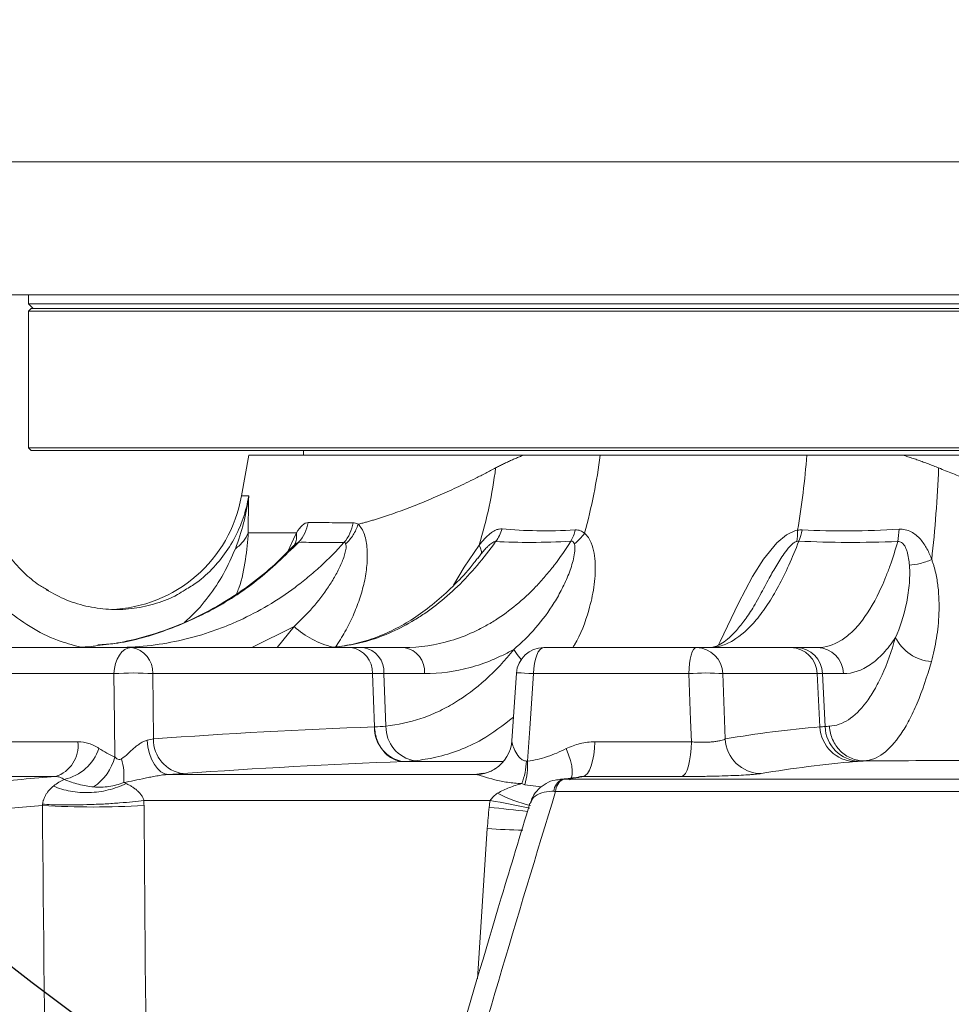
# Model space of a CAD drawing. Header units: millimetres. Extents: x 0 to 16820, y 0 to 11880.
# Tile 88 of 120: x 13401 to 13503, y 6748 to 6855. Entities that reach past the tile are written whole.
import ezdxf

# ---------------------------------------------------------------- set-up
doc = ezdxf.new("R2010")
doc.units = ezdxf.units.MM
doc.header["$LTSCALE"] = 20
doc.styles.add('SLDTEXTSTYLE0', font='TXT', dxfattribs={"width": 0.605})
doc.dimstyles.new('SLDDIMSTYLE0', dxfattribs={"dimtxt": 140, "dimasz": 100, "dimexe": 0, "dimexo": 0.0625, "dimgap": 35, "dimtad": 1, "dimtoh": 1, "dimdec": 0, "dimrnd": 1e-09, "dimzin": 12, "dimdsep": 46, "dimtxsty": 'SLDTEXTSTYLE0', "dimsah": 1, "dimcen": 0.09, "dimadec": 0, "dimazin": 0, "dimtfac": 1, "dimtofl": 0, "dimtmove": 0, "dimatfit": 3, "dimfxl": 0, "dimfrac": 2, "dimtolj": 1, "dimtzin": 12, "dimarcsym": 0})

# ---------------------------------------------------------------- blocks, each defined once
blk = doc.blocks.new('*D21')
at = {"color": 7, "linetype": 'Continuous', "lineweight": 0}
for p, q in [((11361.95, 7139.47), (11361.95, 4174.47)), ((13524.83, 6320.77), (13524.83, 4174.47)), ((11361.95, 4204.47), (13524.83, 4204.47))]:
    blk.add_line(p, q, dxfattribs=at)
for points in [[(11361.95, 4204.47), (11461.95, 4189.47), (11461.95, 4219.47)], [(13524.83, 4204.47), (13424.83, 4219.47), (13424.83, 4189.47)]]:
    blk.add_solid(points, dxfattribs=at)
at = {"color": 7, "linetype": 'Continuous', "lineweight": 0, "insert": (12229.51, 4384.94), "char_height": 140, "attachment_point": 1, "style": 'SLDTEXTSTYLE0'}
blk.add_mtext('2163', dxfattribs=at)
blk = doc.blocks.new('*D23')
at = {"color": 7, "linetype": 'Continuous', "lineweight": 0}
for p, q in [((12163.43, 7139.47), (12163.43, 4467.07)), ((13524.83, 6320.77), (13524.83, 4467.07)), ((12163.43, 4497.07), (13524.83, 4497.07))]:
    blk.add_line(p, q, dxfattribs=at)
for points in [[(12163.43, 4497.07), (12263.43, 4482.07), (12263.43, 4512.07)], [(13524.83, 4497.07), (13424.83, 4512.07), (13424.83, 4482.07)]]:
    blk.add_solid(points, dxfattribs=at)
at = {"color": 7, "linetype": 'Continuous', "lineweight": 0, "insert": (12630.25, 4677.54), "char_height": 140, "attachment_point": 1, "style": 'SLDTEXTSTYLE0'}
blk.add_mtext('1361', dxfattribs=at)

msp = doc.modelspace()

# ---------------------------------------------------------------- linework, layer by layer
at = {"color": 7, "linetype": 'Continuous', "lineweight": 0}
for p, q in [((13381.84, 6839.47), (13523.95, 6839.47)), ((13520.32, 6824.97), (13387.25, 6824.97)), ((13402.33, 6824.97), (13402.33, 6823.97)), ((13402.33, 6823.97), (13402.83, 6823.47)), ((13402.33, 6823.97), (13586.08, 6823.97)), ((13402.63, 6823.47), (13402.33, 6823.17)), ((13402.33, 6823.17), (13402.33, 6808.27)), ((13402.33, 6823.17), (13647.33, 6823.17)), ((13402.63, 6823.47), (13647.03, 6823.47)), ((13402.33, 6808.27), (13402.63, 6807.97)), ((13402.33, 6808.27), (13647.33, 6808.27)), ((13402.63, 6807.97), (13419, 6807.97)), ((13419, 6807.97), (13647.03, 6807.97)), ((13432.33, 6807.97), (13432.33, 6807.47)), ((13426.36, 6807.47), (13425.58, 6803.02)), ((13426.36, 6807.47), (13456.37, 6807.47)), ((13497.77, 6807.47), (13620.36, 6807.47)), ((13400.33, 6786.47), (13413.53, 6786.47)), ((13437.49, 6786.47), (13413.53, 6786.47)), ((13438.86, 6786.47), (13437.49, 6786.47)), ((13443.31, 6786.47), (13438.86, 6786.47)), ((13458.57, 6786.47), (13475.23, 6786.47)), ((13485.53, 6786.47), (13475.23, 6786.47)), ((13486.16, 6786.47), (13485.53, 6786.47)), ((13488.45, 6786.47), (13486.16, 6786.47)), ((13455.59, 6783.67), (13455.08, 6776.27)), ((13417.61, 6772.61), (13451.18, 6772.61)), ((13462.4, 6772.29), (13460.84, 6772.09))]:
    msp.add_line(p, q, dxfattribs=at)
at = {"color": 8, "linetype": 'Continuous', "lineweight": 0}
for p, q in [((13425.58, 6803.02), (13426.36, 6803.02)), ((13451.7, 6796.66), (13451.35, 6796.19)), ((13426.69, 6786.47), (13431.31, 6788.76)), ((13429.45, 6786.47), (13431.31, 6788.76)), ((13411.65, 6783.62), (13398.24, 6783.62)), ((13415.89, 6783.62), (13415.96, 6776.49)), ((13415.89, 6783.62), (13439.86, 6783.62)), ((13440.1, 6777.81), (13439.86, 6783.62)), ((13439.86, 6783.62), (13441.11, 6783.62)), ((13441.33, 6777.89), (13441.11, 6783.62)), ((13441.11, 6783.62), (13445.55, 6783.62)), ((13474.4, 6783.62), (13457.46, 6783.62)), ((13478.12, 6783.62), (13478.38, 6776.49)), ((13478.12, 6783.62), (13488.42, 6783.62)), ((13488.71, 6777.81), (13488.42, 6783.62)), ((13488.42, 6783.62), (13488.99, 6783.62)), ((13489.28, 6777.85), (13488.99, 6783.62)), ((13488.99, 6783.62), (13491.28, 6783.62)), ((13397.67, 6776.17), (13407.72, 6776.17)), ((13464.13, 6776.17), (13474.68, 6776.17)), ((13443.29, 6774.02), (13454.06, 6774.02)), ((13405.27, 6772.38), (13395.01, 6772.38)), ((13451.71, 6772.71), (13452.03, 6772.74)), ((13452.1, 6772.73), (13451.71, 6772.71)), ((13473.62, 6772.38), (13462.86, 6772.38)), ((13458.32, 6771.25), (13456.5, 6771.49)), ((13460.64, 6772.09), (13520.11, 6772.09)), ((13711.1, 6770.77), (13459.86, 6770.77)), ((13452.71, 6769.77), (13414.92, 6769.77)), ((13451.32, 6750.31), (13452.4, 6766.7))]:
    msp.add_line(p, q, dxfattribs=at)
at = {"color": 8, "linetype": 'Continuous', "lineweight": 0, "flags": 128}
for points in [[(13477.65, 6786.75), (13477.81, 6787.12), (13479.83, 6791.33), (13481.36, 6794.21), (13482.55, 6796.1), (13484, 6797.88), (13485.07, 6798.78), (13486.05, 6799.23), (13486.27, 6799.28), (13486.27, 6799.28), (13486.27, 6799.28)], [(13430.64, 6796.97), (13431.46, 6798.78), (13431.58, 6799), (13431.58, 6799), (13431.58, 6799)], [(13448.72, 6793.26), (13449.89, 6795.25), (13451.5, 6797.64), (13451.5, 6797.64), (13451.5, 6797.64)], [(13411.65, 6783.62), (13411.71, 6784.19), (13411.82, 6784.72), (13412, 6785.21), (13412.24, 6785.64), (13412.51, 6785.99), (13412.83, 6786.25), (13413.17, 6786.41), (13413.53, 6786.47)], [(13457.46, 6783.62), (13457.49, 6784.19), (13457.56, 6784.72), (13457.66, 6785.21), (13457.8, 6785.64), (13457.97, 6785.99), (13458.16, 6786.25), (13458.36, 6786.41), (13458.57, 6786.47)], [(13474.4, 6783.62), (13474.42, 6784.19), (13474.47, 6784.72), (13474.55, 6785.21), (13474.66, 6785.64), (13474.78, 6785.99), (13474.92, 6786.25), (13475.07, 6786.41), (13475.23, 6786.47)], [(13456.11, 6785.18), (13455.66, 6785.71), (13455.29, 6786.27)], [(13411.74, 6774.53), (13411.7, 6778.29), (13411.65, 6783.62)], [(13455.58, 6783.67), (13455.58, 6783.67), (13455.64, 6783.69), (13455.81, 6783.69), (13456.09, 6783.69), (13456.47, 6783.67), (13456.93, 6783.65), (13457.46, 6783.62)], [(13457.46, 6783.62), (13457.04, 6777.64), (13456.79, 6774.08)], [(13474.68, 6776.17), (13474.59, 6778.54), (13474.4, 6783.62)], [(13417.61, 6772.61), (13417.19, 6772.69), (13416.78, 6772.9), (13416.4, 6773.25), (13416.06, 6773.71), (13415.76, 6774.27), (13415.53, 6774.91), (13415.36, 6775.61), (13415.27, 6776.34)], [(13464.13, 6776.17), (13464.1, 6775.44), (13464.02, 6774.75), (13463.9, 6774.11), (13463.74, 6773.55), (13463.55, 6773.08), (13463.34, 6772.72), (13463.1, 6772.49), (13462.86, 6772.38)], [(13474.68, 6776.17), (13474.65, 6775.44), (13474.58, 6774.75), (13474.48, 6774.11), (13474.35, 6773.55), (13474.2, 6773.08), (13474.02, 6772.72), (13473.83, 6772.49), (13473.62, 6772.38)], [(13461.02, 6775.43), (13461.27, 6774.76), (13461.47, 6774.12), (13461.61, 6773.54), (13461.67, 6773.02), (13461.66, 6772.6), (13461.59, 6772.28), (13461.44, 6772.08), (13461.38, 6772.04)]]:
    msp.add_lwpolyline(points, dxfattribs=at)
at = {"color": 7, "linetype": 'Continuous', "lineweight": 30}
for centre, radius, start, end in [((13699.83, 7139.47), 2337.88, 300, 180), ((13699.83, 7139.47), 489.9, 204.3445, 84.3445), ((14247.33, 6191.17), 1242.88, 143.09425, 300)]:
    msp.add_arc(centre, radius, start, end, dxfattribs=at)
at = {"color": 7, "linetype": 'Continuous', "lineweight": 0}
for centre, radius, start, end in [((13410.8, 6805.62), 15, 271.847, 350), ((13458.57, 6783.47), 3, 90, 176.0572), ((13451.11, 6776.58), 3.98, 302.9855, 356.4681)]:
    msp.add_arc(centre, radius, start, end, dxfattribs=at)
at = {"color": 8, "linetype": 'Continuous', "lineweight": 0}
for centre, radius, start, end in [((13428.78, 6800.75), 4.11, 317.2534, 351.1053), ((13433.58, 6800.69), 4.21, 318.9872, 351.7569), ((13449.83, 6800.69), 4.38, 322.6602, 343.0355), ((13457.63, 6800.31), 4.49, 330.1565, 347.0401), ((13480.42, 6800.6), 6.49, 337.2382, 348.5765), ((13486.19, 6799.94), 11.17, 350.1504, 357.1559), ((13437.69, 6795.7), 9.42, 227.4208, 256.8885), ((13501.19, 6789.66), 4.72, 206.2047, 266.0968), ((13413.19, 6783.78), 2.7, 356.6261, 82.9769), ((13437.16, 6783.78), 2.7, 356.6261, 82.9769), ((13438.45, 6783.84), 2.66, 355.4019, 81.1615), ((13442.9, 6783.84), 2.66, 355.4019, 81.1615), ((13475.18, 6783.52), 2.94, 1.9215, 89.0259), ((13485.48, 6783.52), 2.94, 1.9215, 89.0259), ((13486.08, 6783.56), 2.91, 1.3304, 88.4612), ((13488.37, 6783.56), 2.91, 1.3304, 88.4612), ((13413.77, 6750.95), 32.74, 86.2871, 93.7129), ((13476.26, 6759.55), 24.14, 85.5765, 94.4235), ((13443.77, 6777.66), 3.67, 177.6694, 262.9218), ((13445.08, 6777.8), 3.74, 178.7077, 260.8489), ((13492.66, 6777.97), 3.95, 182.325, 268.9459), ((13493.19, 6777.97), 3.92, 181.8126, 268.2937), ((13404.2, 6775.76), 3.54, 287.523, 6.6081), ((13419.68, 6776.4), 3.72, 178.6016, 262.9072), ((13482.35, 6776.68), 3.98, 182.7301, 268.9018), ((13405.17, 6777.07), 5.1, 281.7555, 341.5905), ((13406.36, 6775.87), 5.54, 303.7057, 346.0442), ((13405.44, 6772.4), 7.3, 354.8274, 15.2857), ((13448.79, 6774.47), 7.9, 338.8453, 357.1139), ((13448.71, 6773.67), 8.09, 344.3699, 2.9048), ((13451.12, 6776.58), 3.97, 270.8569, 302.9472), ((13461.24, 6770.62), 1.6, 114.1127, 174.5065), ((13461.45, 6770.71), 1.59, 120.5375, 178.062), ((13461.09, 6785.38), 16.64, 242.9632, 256.1994), ((13409.38, 6858.21), 89.15, 266.4323, 273.5677), ((13430.46, 6643.94), 127.78, 77.9937, 79.9724), ((13490.32, 7093.41), 326.55, 263.3693, 264.1123), ((13458.7, 6869.76), 103.25, 266.5011, 268.6596)]:
    msp.add_arc(centre, radius, start, end, dxfattribs=at)
for points, knots in [([(13453.31, 6806.07), (13453.46, 6806.15), (13453.74, 6806.3), (13454.18, 6806.52), (13454.61, 6806.72), (13455.05, 6806.92), (13455.49, 6807.11), (13455.93, 6807.3), (13456.22, 6807.41), (13456.37, 6807.47)], [0, 0, 0, 0, 0.14484, 0.288971, 0.432421, 0.57522, 0.717396, 0.858979, 1, 1, 1, 1]), ([(13497.77, 6807.47), (13497.95, 6807.41), (13498.32, 6807.3), (13498.88, 6807.11), (13499.44, 6806.92), (13499.99, 6806.72), (13500.55, 6806.52), (13501.11, 6806.3), (13501.48, 6806.15), (13501.66, 6806.07)], [0, 0, 0, 0, 0.141021, 0.282604, 0.42478, 0.567578, 0.711028, 0.85516, 1, 1, 1, 1]), ([(13438.29, 6799.92), (13438.43, 6799.96), (13438.7, 6800.03), (13439.12, 6800.14), (13439.54, 6800.26), (13439.97, 6800.39), (13440.4, 6800.52), (13440.84, 6800.66), (13441.43, 6800.85), (13442.19, 6801.11), (13443.11, 6801.44), (13444.06, 6801.8), (13445.02, 6802.18), (13446.01, 6802.58), (13447, 6803.01), (13448.02, 6803.46), (13449.05, 6803.93), (13450.09, 6804.43), (13451.15, 6804.95), (13452.22, 6805.5), (13452.95, 6805.88), (13453.31, 6806.07)], [0, 0, 0, 0, 0.032226, 0.064445, 0.096658, 0.128868, 0.161075, 0.193281, 0.225489, 0.290293, 0.355004, 0.419633, 0.484196, 0.548706, 0.613178, 0.677626, 0.742063, 0.806505, 0.870965, 0.935459, 1, 1, 1, 1]), ([(13500.91, 6796.07), (13501.09, 6797.71), (13501.25, 6799.39), (13501.5, 6802.74), (13501.59, 6804.41), (13501.66, 6806.07)], [0, 0, 0, 0, 0.5, 0.5, 1, 1, 1, 1]), ([(13501.66, 6806.07), (13501.92, 6805.97), (13502.43, 6805.76), (13503.21, 6805.45), (13503.99, 6805.15), (13504.78, 6804.86), (13505.57, 6804.57), (13506.36, 6804.3), (13507.16, 6804.03), (13507.96, 6803.76), (13508.77, 6803.5), (13509.58, 6803.25), (13510.39, 6803.01), (13511.21, 6802.77), (13512.03, 6802.55), (13512.85, 6802.32), (13513.68, 6802.11), (13514.52, 6801.9), (13515.35, 6801.7), (13516.19, 6801.51), (13517.03, 6801.32), (13517.88, 6801.14), (13518.73, 6800.97), (13519.7, 6800.78), (13520.82, 6800.58), (13522.06, 6800.36), (13523.31, 6800.17), (13524.14, 6800.05), (13524.56, 6799.99)], [0, 0, 0, 0, 0.035937, 0.071857, 0.107764, 0.143659, 0.179544, 0.215423, 0.251297, 0.287169, 0.323042, 0.358917, 0.394797, 0.430685, 0.466582, 0.502492, 0.538416, 0.574357, 0.610317, 0.646298, 0.682303, 0.718335, 0.754394, 0.790484, 0.842812, 0.895169, 0.947563, 1, 1, 1, 1]), ([(13419.42, 6792.77), (13419.85, 6793.03), (13420.99, 6793.7), (13422.58, 6795.2), (13424.15, 6797.16), (13425.35, 6799.38), (13426.04, 6801.37), (13426.28, 6802.61), (13426.36, 6803.02)], [0, 0, 0, 0, 0.117538, 0.313588, 0.50964, 0.706133, 0.902625, 1, 1, 1, 1]), ([(13424.9, 6797.26), (13425.26, 6798.19), (13425.56, 6799.12), (13425.93, 6800.56), (13426.04, 6801.05), (13426.22, 6802.03), (13426.3, 6802.52), (13426.36, 6803.02)], [0, 0, 0, 0, 0.5, 0.5, 0.75, 0.75, 1, 1, 1, 1]), ([(13431.58, 6799), (13431.78, 6799.33), (13431.99, 6799.61), (13432.43, 6800), (13432.64, 6800.11), (13432.85, 6800.11)], [0, 0, 0, 0, 0.5, 0.5, 1, 1, 1, 1]), ([(13432.85, 6800.11), (13433.57, 6800.11), (13434.34, 6800.11), (13435.97, 6800.09), (13436.83, 6800.09), (13437.74, 6800.09)], [0, 0, 0, 0, 0.5, 0.5, 1, 1, 1, 1]), ([(13438.29, 6799.92), (13438.44, 6799.8), (13438.57, 6799.64), (13438.8, 6799.26), (13438.9, 6799.05), (13439.14, 6798.33), (13439.24, 6797.78), (13439.3, 6796.92), (13439.31, 6796.62), (13439.3, 6796.03), (13439.28, 6795.72), (13439.2, 6794.81), (13439.1, 6794.2), (13438.9, 6793.27), (13438.82, 6792.96), (13438.64, 6792.34), (13438.55, 6792.04), (13438.24, 6791.13), (13438.01, 6790.53), (13437.48, 6789.35), (13437.18, 6788.77), (13436.54, 6787.62), (13436.2, 6787.06), (13435.83, 6786.51)], [0, 0, 0, 0, 0.0625, 0.0625, 0.125, 0.125, 0.25, 0.25, 0.3125, 0.3125, 0.375, 0.375, 0.5, 0.5, 0.5625, 0.5625, 0.625, 0.625, 0.75, 0.75, 0.875, 0.875, 1, 1, 1, 1]), ([(13436.94, 6797.8), (13437.26, 6798.08), (13437.53, 6798.4), (13437.99, 6799.12), (13438.17, 6799.52), (13438.29, 6799.92)], [0, 0, 0, 0, 0.5, 0.5, 1, 1, 1, 1]), ([(13451.5, 6797.64), (13451.69, 6797.88), (13451.88, 6798.12), (13452.28, 6798.54), (13452.5, 6798.74), (13452.82, 6798.99), (13452.93, 6799.07), (13453.15, 6799.2), (13453.26, 6799.26), (13453.48, 6799.35), (13453.59, 6799.38), (13453.81, 6799.42), (13453.92, 6799.42), (13454.02, 6799.41)], [0, 0, 0, 0, 0.25, 0.25, 0.5, 0.5, 0.625, 0.625, 0.75, 0.75, 0.875, 0.875, 1, 1, 1, 1]), ([(13454.02, 6799.41), (13455.22, 6799.31), (13456.48, 6799.24), (13459.15, 6799.19), (13460.54, 6799.22), (13462.01, 6799.3)], [0, 0, 0, 0, 0.5, 0.5, 1, 1, 1, 1]), ([(13462.01, 6799.3), (13462.2, 6799.31), (13462.39, 6799.29), (13462.64, 6799.19), (13462.73, 6799.15), (13462.88, 6799.06), (13462.95, 6799.01), (13463.02, 6798.95)], [0, 0, 0, 0, 0.5, 0.5, 0.75, 0.75, 1, 1, 1, 1]), ([(13486.77, 6799.31), (13488.47, 6799.22), (13490.21, 6799.19), (13493.75, 6799.22), (13495.54, 6799.28), (13497.35, 6799.39)], [0, 0, 0, 0, 0.5, 0.5, 1, 1, 1, 1]), ([(13497.35, 6799.39), (13497.58, 6799.4), (13497.81, 6799.38), (13498.25, 6799.28), (13498.47, 6799.2), (13498.86, 6799), (13499.04, 6798.88), (13499.38, 6798.6), (13499.53, 6798.45), (13499.96, 6797.97), (13500.19, 6797.61), (13500.6, 6796.86), (13500.77, 6796.47), (13500.91, 6796.07)], [0, 0, 0, 0, 0.125, 0.125, 0.25, 0.25, 0.375, 0.375, 0.5, 0.5, 0.75, 0.75, 1, 1, 1, 1]), ([(13424.9, 6797.26), (13425.24, 6797.5), (13425.54, 6797.77), (13426.01, 6798.36), (13426.19, 6798.67), (13426.3, 6799)], [0, 0, 0, 0, 0.5, 0.5, 1, 1, 1, 1]), ([(13426.3, 6799), (13426.3, 6799), (13426.27, 6798.07), (13426.04, 6796.09), (13425.62, 6793.79), (13425.12, 6792.54), (13425.03, 6792.33)], [0, 0, 0, 0, 0.000007, 0.454282, 0.908824, 1, 1, 1, 1]), ([(13431.32, 6797.65), (13431.37, 6797.74), (13431.51, 6797.97), (13431.61, 6798.43), (13431.59, 6798.81), (13431.58, 6799)], [0, 0, 0, 0, 0.225883, 0.612942, 1, 1, 1, 1]), ([(13463.02, 6798.95), (13463.02, 6798.95), (13463.34, 6798.68), (13463.96, 6797.64), (13464.27, 6795.55), (13464.11, 6793.03), (13463.38, 6790.03), (13462.59, 6787.78), (13461.79, 6786.56), (13461.73, 6786.47)], [0, 0, 0, 0, 0.000004, 0.106139, 0.287915, 0.477035, 0.666504, 0.97385, 1, 1, 1, 1]), ([(13409.89, 6786.76), (13410.51, 6786.8), (13412.93, 6786.96), (13417.12, 6788.17), (13422.34, 6790.41), (13427.37, 6793.63), (13430.31, 6796.5), (13431.8, 6797.95)], [0, 0, 0, 0, 0.076106, 0.297928, 0.524984, 0.759374, 1, 1, 1, 1]), ([(13436.75, 6797.93), (13435.94, 6797.02), (13435.09, 6796.15), (13433.75, 6794.92), (13433.29, 6794.53), (13432.36, 6793.76), (13431.89, 6793.39), (13429.5, 6791.61), (13427.48, 6790.41), (13424.8, 6789.19), (13424.25, 6788.95), (13423.16, 6788.52), (13422.61, 6788.32), (13420.95, 6787.77), (13419.83, 6787.46), (13416.44, 6786.72), (13414.13, 6786.47), (13411.78, 6786.47)], [0, 0, 0, 0, 0.125, 0.125, 0.1875, 0.1875, 0.25, 0.25, 0.5, 0.5, 0.5625, 0.5625, 0.625, 0.625, 0.75, 0.75, 1, 1, 1, 1]), ([(13419.3, 6789.2), (13419.55, 6789.41), (13420.55, 6790.26), (13422.02, 6792.04), (13423.71, 6794.51), (13424.5, 6796.34), (13424.9, 6797.26)], [0, 0, 0, 0, 0.096337, 0.383389, 0.688759, 1, 1, 1, 1]), ([(13431.8, 6797.95), (13431.75, 6797.94), (13431.64, 6797.91), (13431.45, 6797.76), (13431.33, 6797.62), (13431.3, 6797.58)], [0, 0, 0, 0, 0.360676, 0.814131, 1, 1, 1, 1]), ([(13431.31, 6788.76), (13432.02, 6789.42), (13432.7, 6790.11), (13433.95, 6791.55), (13434.54, 6792.3), (13435.32, 6793.48), (13435.57, 6793.89), (13436.03, 6794.69), (13436.24, 6795.1), (13436.6, 6795.93), (13436.76, 6796.34), (13436.92, 6796.94), (13436.96, 6797.14), (13436.99, 6797.41), (13436.99, 6797.5), (13436.98, 6797.66), (13436.97, 6797.74), (13436.94, 6797.8)], [0, 0, 0, 0, 0.25, 0.25, 0.5, 0.5, 0.625, 0.625, 0.75, 0.75, 0.875, 0.875, 0.9375, 0.9375, 0.96875, 0.96875, 1, 1, 1, 1]), ([(13436.75, 6797.93), (13435.83, 6797.93), (13434.96, 6797.93), (13433.31, 6797.95), (13432.54, 6797.96), (13431.8, 6797.95)], [0, 0, 0, 0, 0.5, 0.5, 1, 1, 1, 1]), ([(13434.29, 6786.47), (13435.15, 6786.47), (13436.02, 6786.53), (13437.75, 6786.79), (13438.61, 6786.98), (13441.17, 6787.74), (13442.84, 6788.49), (13444.87, 6789.73), (13445.27, 6789.99), (13446.08, 6790.55), (13446.48, 6790.84), (13447.65, 6791.76), (13448.41, 6792.42), (13450.63, 6794.56), (13452.02, 6796.2), (13453.31, 6798.03)], [0, 0, 0, 0, 0.125, 0.125, 0.25, 0.25, 0.5, 0.5, 0.5625, 0.5625, 0.625, 0.625, 0.75, 0.75, 1, 1, 1, 1]), ([(13436.94, 6797.8), (13436.92, 6797.84), (13436.9, 6797.87), (13436.84, 6797.92), (13436.8, 6797.93), (13436.75, 6797.93)], [0, 0, 0, 0, 0.5, 0.5, 1, 1, 1, 1]), ([(13461.53, 6798.08), (13460.95, 6797.15), (13460.34, 6796.28), (13459.38, 6795.03), (13459.05, 6794.63), (13458.39, 6793.86), (13458.05, 6793.48), (13456.32, 6791.68), (13454.85, 6790.47), (13452.9, 6789.22), (13452.5, 6788.99), (13451.7, 6788.55), (13451.29, 6788.35), (13450.08, 6787.78), (13449.25, 6787.47), (13446.76, 6786.72), (13445.05, 6786.47), (13443.31, 6786.47)], [0, 0, 0, 0, 0.125, 0.125, 0.1875, 0.1875, 0.25, 0.25, 0.5, 0.5, 0.5625, 0.5625, 0.625, 0.625, 0.75, 0.75, 1, 1, 1, 1]), ([(13451.7, 6796.66), (13451.76, 6796.76), (13451.77, 6796.89), (13451.7, 6797.23), (13451.62, 6797.42), (13451.5, 6797.64)], [0, 0, 0, 0, 0.5, 0.5, 1, 1, 1, 1]), ([(13453.31, 6798.03), (13453.26, 6798.04), (13453.18, 6798.03), (13453.04, 6797.97), (13452.96, 6797.93), (13452.81, 6797.82), (13452.74, 6797.76), (13452.6, 6797.64), (13452.53, 6797.57), (13452.32, 6797.37), (13452.19, 6797.23), (13451.94, 6796.95), (13451.82, 6796.8), (13451.7, 6796.66)], [0, 0, 0, 0, 0.125, 0.125, 0.25, 0.25, 0.375, 0.375, 0.5, 0.5, 0.75, 0.75, 1, 1, 1, 1]), ([(13461.53, 6798.08), (13460.03, 6797.99), (13458.59, 6797.95), (13455.86, 6797.94), (13454.56, 6797.98), (13453.31, 6798.03)], [0, 0, 0, 0, 0.5, 0.5, 1, 1, 1, 1]), ([(13455.29, 6786.27), (13456.14, 6786.98), (13456.93, 6787.77), (13458.41, 6789.47), (13459.1, 6790.39), (13460.02, 6791.87), (13460.3, 6792.38), (13460.83, 6793.42), (13461.07, 6793.95), (13461.5, 6795.04), (13461.68, 6795.6), (13461.87, 6796.44), (13461.92, 6796.72), (13461.96, 6797.14), (13461.96, 6797.28), (13461.95, 6797.54), (13461.94, 6797.67), (13461.9, 6797.79)], [0, 0, 0, 0, 0.25, 0.25, 0.5, 0.5, 0.625, 0.625, 0.75, 0.75, 0.875, 0.875, 0.9375, 0.9375, 0.96875, 0.96875, 1, 1, 1, 1]), ([(13461.9, 6797.79), (13461.87, 6797.87), (13461.83, 6797.94), (13461.71, 6798.05), (13461.63, 6798.09), (13461.53, 6798.08)], [0, 0, 0, 0, 0.5, 0.5, 1, 1, 1, 1]), ([(13476.66, 6786.47), (13477.08, 6786.47), (13477.51, 6786.53), (13478.37, 6786.79), (13478.8, 6786.98), (13480.08, 6787.75), (13480.93, 6788.5), (13481.97, 6789.75), (13482.18, 6790.01), (13482.59, 6790.57), (13482.8, 6790.86), (13483.4, 6791.79), (13483.8, 6792.45), (13484.96, 6794.61), (13485.7, 6796.24), (13486.4, 6798.09)], [0, 0, 0, 0, 0.125, 0.125, 0.25, 0.25, 0.5, 0.5, 0.5625, 0.5625, 0.625, 0.625, 0.75, 0.75, 1, 1, 1, 1]), ([(13486.17, 6798.06), (13486.13, 6798.05), (13485.96, 6797.99), (13485.76, 6797.83), (13485.36, 6797.48), (13484.75, 6796.69), (13483.97, 6795.47), (13483.08, 6793.86), (13482.51, 6792.81), (13482.19, 6792.2)], [0, 0, 0, 0, 0.0142032, 0.0650203, 0.0900612, 0.2117338, 0.4467219, 0.6823436, 1, 1, 1, 1]), ([(13497.2, 6798.03), (13495.35, 6797.97), (13493.52, 6797.94), (13489.9, 6797.95), (13488.13, 6798), (13486.4, 6798.09)], [0, 0, 0, 0, 0.5, 0.5, 1, 1, 1, 1]), ([(13497.2, 6798.03), (13496.94, 6797.11), (13496.66, 6796.24), (13496.22, 6795), (13496.06, 6794.6), (13495.75, 6793.82), (13495.6, 6793.45), (13494.79, 6791.66), (13494.09, 6790.45), (13493.15, 6789.21), (13492.96, 6788.97), (13492.57, 6788.54), (13492.37, 6788.34), (13491.78, 6787.78), (13491.38, 6787.47), (13490.16, 6786.72), (13489.32, 6786.47), (13488.45, 6786.47)], [0, 0, 0, 0, 0.125, 0.125, 0.1875, 0.1875, 0.25, 0.25, 0.5, 0.5, 0.5625, 0.5625, 0.625, 0.625, 0.75, 0.75, 1, 1, 1, 1]), ([(13498.48, 6795.47), (13498.46, 6795.72), (13498.43, 6795.96), (13498.35, 6796.45), (13498.29, 6796.7), (13498.18, 6797.06), (13498.14, 6797.18), (13498.04, 6797.41), (13497.98, 6797.53), (13497.83, 6797.74), (13497.74, 6797.84), (13497.57, 6797.96), (13497.5, 6797.99), (13497.36, 6798.03), (13497.28, 6798.04), (13497.2, 6798.03)], [0, 0, 0, 0, 0.25, 0.25, 0.5, 0.5, 0.625, 0.625, 0.75, 0.75, 0.875, 0.875, 0.9375, 0.9375, 1, 1, 1, 1]), ([(13500.91, 6796.07), (13500.49, 6795.9), (13500.06, 6795.75), (13499.24, 6795.55), (13498.84, 6795.49), (13498.48, 6795.47)], [0, 0, 0, 0, 0.5, 0.5, 1, 1, 1, 1]), ([(13500.91, 6796.07), (13500.95, 6795.95), (13501, 6795.83), (13501.08, 6795.58), (13501.12, 6795.46), (13501.22, 6795.09), (13501.29, 6794.85), (13501.45, 6794.11), (13501.54, 6793.61), (13501.65, 6792.63), (13501.69, 6792.13), (13501.72, 6791.16), (13501.72, 6790.68), (13501.67, 6789.26), (13501.57, 6788.35), (13501.29, 6786.6), (13501.1, 6785.75), (13500.87, 6784.95)], [0, 0, 0, 0, 0.03125, 0.03125, 0.0625, 0.0625, 0.125, 0.125, 0.25, 0.25, 0.375, 0.375, 0.5, 0.5, 0.75, 0.75, 1, 1, 1, 1]), ([(13407.9, 6786.54), (13407.09, 6786.76), (13405.21, 6787.26), (13402.46, 6788.68), (13399.74, 6790.65), (13397.36, 6793.05), (13396.14, 6794.94), (13395.53, 6795.89)], [0, 0, 0, 0, 0.158264, 0.368701, 0.579139, 0.789569, 1, 1, 1, 1]), ([(13496.96, 6787.57), (13497.44, 6788.65), (13497.84, 6789.85), (13498.27, 6791.84), (13498.38, 6792.54), (13498.48, 6793.61), (13498.5, 6793.98), (13498.51, 6794.72), (13498.51, 6795.09), (13498.48, 6795.47)], [0, 0, 0, 0, 0.5, 0.5, 0.75, 0.75, 0.875, 0.875, 1, 1, 1, 1]), ([(13489.75, 6777.88), (13490.46, 6777.92), (13491.15, 6778.17), (13492.48, 6779.02), (13493.12, 6779.64), (13493.9, 6780.67), (13494.05, 6780.88), (13494.35, 6781.34), (13494.5, 6781.58), (13494.94, 6782.34), (13495.22, 6782.89), (13496.03, 6784.68), (13496.52, 6786.04), (13496.96, 6787.57)], [0, 0, 0, 0, 0.25, 0.25, 0.5, 0.5, 0.5625, 0.5625, 0.625, 0.625, 0.75, 0.75, 1, 1, 1, 1]), ([(13491.28, 6783.62), (13492.3, 6783.62), (13493.28, 6783.96), (13494.71, 6784.95), (13495.17, 6785.36), (13495.86, 6786.1), (13496.09, 6786.37), (13496.53, 6786.94), (13496.75, 6787.25), (13496.96, 6787.57)], [0, 0, 0, 0, 0.5, 0.5, 0.75, 0.75, 0.875, 0.875, 1, 1, 1, 1]), ([(13441.33, 6777.89), (13442.63, 6778.02), (13443.91, 6778.3), (13445.78, 6778.93), (13446.4, 6779.18), (13447.62, 6779.75), (13448.23, 6780.08), (13450, 6781.15), (13451.13, 6781.99), (13453.29, 6783.93), (13454.32, 6785.03), (13455.29, 6786.27)], [0, 0, 0, 0, 0.25, 0.25, 0.375, 0.375, 0.5, 0.5, 0.75, 0.75, 1, 1, 1, 1]), ([(13445.55, 6783.62), (13447.24, 6783.62), (13448.9, 6783.85), (13451.33, 6784.51), (13452.14, 6784.78), (13453.33, 6785.28), (13453.72, 6785.46), (13454.51, 6785.84), (13454.9, 6786.05), (13455.29, 6786.27)], [0, 0, 0, 0, 0.5, 0.5, 0.75, 0.75, 0.875, 0.875, 1, 1, 1, 1]), ([(13500.87, 6784.95), (13500.4, 6783.25), (13499.88, 6781.73), (13499.04, 6779.74), (13498.75, 6779.12), (13498.3, 6778.27), (13498.15, 6778), (13497.85, 6777.49), (13497.69, 6777.24), (13496.91, 6776.09), (13496.27, 6775.39), (13495.27, 6774.66), (13494.93, 6774.47), (13494.41, 6774.26), (13494.24, 6774.21), (13493.98, 6774.15), (13493.89, 6774.13), (13493.72, 6774.11), (13493.63, 6774.1), (13493.54, 6774.09)], [0, 0, 0, 0, 0.25, 0.25, 0.375, 0.375, 0.4375, 0.4375, 0.5, 0.5, 0.75, 0.75, 0.875, 0.875, 0.9375, 0.9375, 0.96875, 0.96875, 1, 1, 1, 1]), ([(13455.26, 6778.87), (13454.13, 6777.99), (13452.24, 6776.52), (13449.35, 6775.23), (13446.9, 6774.44), (13445.25, 6774.21), (13444.48, 6774.11)], [0, 0, 0, 0, 0.337919, 0.566278, 0.796684, 1, 1, 1, 1]), ([(13443.29, 6774.02), (13442.89, 6774.02), (13442.49, 6774.12), (13441.74, 6774.5), (13441.39, 6774.77), (13440.8, 6775.47), (13440.56, 6775.89), (13440.21, 6776.81), (13440.11, 6777.31), (13440.08, 6777.81)], [0, 0, 0, 0, 0.25, 0.25, 0.5, 0.5, 0.75, 0.75, 1, 1, 1, 1]), ([(13493.54, 6774.09), (13493.06, 6774.09), (13492.59, 6774.19), (13491.7, 6774.56), (13491.28, 6774.84), (13490.59, 6775.54), (13490.3, 6775.96), (13489.89, 6776.88), (13489.77, 6777.37), (13489.75, 6777.88)], [0, 0, 0, 0, 0.25, 0.25, 0.5, 0.5, 0.75, 0.75, 1, 1, 1, 1]), ([(13407.72, 6776.17), (13408.12, 6776.17), (13408.51, 6776.11), (13409.28, 6775.87), (13409.66, 6775.69), (13410.01, 6775.46)], [0, 0, 0, 0, 0.5, 0.5, 1, 1, 1, 1]), ([(13412.48, 6774.33), (13412.72, 6774.49), (13412.95, 6774.68), (13413.39, 6775.08), (13413.61, 6775.29), (13413.95, 6775.58), (13414.06, 6775.67), (13414.29, 6775.85), (13414.41, 6775.94), (13414.65, 6776.09), (13414.77, 6776.16), (13415.02, 6776.28), (13415.14, 6776.32), (13415.27, 6776.34)], [0, 0, 0, 0, 0.25, 0.25, 0.5, 0.5, 0.625, 0.625, 0.75, 0.75, 0.875, 0.875, 1, 1, 1, 1]), ([(13455.08, 6776.34), (13455.07, 6776.31), (13455.06, 6776.26), (13455.09, 6776.11), (13455.11, 6776.01), (13455.2, 6775.71), (13455.29, 6775.47), (13455.53, 6774.98), (13455.68, 6774.73), (13455.98, 6774.4), (13456.09, 6774.29), (13456.29, 6774.17), (13456.37, 6774.14), (13456.52, 6774.09), (13456.6, 6774.07), (13456.68, 6774.07)], [0, 0, 0, 0, 0.125, 0.125, 0.25, 0.25, 0.5, 0.5, 0.75, 0.75, 0.875, 0.875, 0.9375, 0.9375, 1, 1, 1, 1]), ([(13461.02, 6775.43), (13461.51, 6775.67), (13462.01, 6775.86), (13463.05, 6776.11), (13463.59, 6776.17), (13464.13, 6776.17)], [0, 0, 0, 0, 0.5, 0.5, 1, 1, 1, 1]), ([(13474.68, 6776.17), (13474.87, 6776.16), (13475.06, 6776.15), (13475.46, 6776.13), (13475.66, 6776.13), (13476.06, 6776.13), (13476.25, 6776.14), (13476.63, 6776.15), (13476.81, 6776.16), (13477.16, 6776.2), (13477.32, 6776.21), (13477.62, 6776.26), (13477.75, 6776.28), (13477.99, 6776.34), (13478.09, 6776.36), (13478.26, 6776.43), (13478.33, 6776.46), (13478.38, 6776.49)], [0, 0, 0, 0, 0.125, 0.125, 0.25, 0.25, 0.375, 0.375, 0.5, 0.5, 0.625, 0.625, 0.75, 0.75, 0.875, 0.875, 1, 1, 1, 1]), ([(13411.74, 6774.53), (13411.84, 6774.43), (13411.94, 6774.34), (13412.13, 6774.26), (13412.2, 6774.25), (13412.35, 6774.26), (13412.42, 6774.28), (13412.48, 6774.33)], [0, 0, 0, 0, 0.5, 0.5, 0.75, 0.75, 1, 1, 1, 1]), ([(13456.79, 6774.08), (13457.16, 6774.1), (13457.52, 6774.17), (13458.24, 6774.33), (13458.59, 6774.44), (13459.3, 6774.68), (13459.65, 6774.81), (13460.34, 6775.1), (13460.68, 6775.26), (13461.02, 6775.43)], [0, 0, 0, 0, 0.25, 0.25, 0.5, 0.5, 0.75, 0.75, 1, 1, 1, 1]), ([(13443.32, 6774.02), (13443.31, 6774.02), (13443.3, 6774.02), (13443.29, 6774.02), (13443.29, 6774.02), (13443.29, 6774.02), (13443.29, 6774.02)], [0, 0, 0, 0, 0.00004016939, 0.00004016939, 0.00004016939, 0.00004022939, 0.00004022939, 0.00004022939, 0.00004022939]), ([(13406.21, 6772.08), (13406.07, 6772.18), (13405.91, 6772.25), (13405.6, 6772.36), (13405.44, 6772.38), (13405.27, 6772.38)], [0, 0, 0, 0, 0.5, 0.5, 1, 1, 1, 1]), ([(13417.61, 6772.61), (13417.4, 6772.6), (13417.18, 6772.58), (13416.75, 6772.53), (13416.53, 6772.49), (13416.1, 6772.42), (13415.89, 6772.38), (13415.47, 6772.29), (13415.27, 6772.25), (13414.65, 6772.12), (13414.25, 6772.03), (13413.47, 6771.87), (13413.09, 6771.8), (13412.71, 6771.74)], [0, 0, 0, 0, 0.125, 0.125, 0.25, 0.25, 0.375, 0.375, 0.5, 0.5, 0.75, 0.75, 1, 1, 1, 1]), ([(13456.16, 6771.62), (13455.63, 6771.63), (13455.11, 6771.68), (13454.13, 6771.83), (13453.66, 6771.93), (13452.78, 6772.15), (13452.36, 6772.27), (13451.83, 6772.43), (13451.66, 6772.48), (13451.37, 6772.57), (13451.26, 6772.6), (13451.18, 6772.61)], [0, 0, 0, 0, 0.25, 0.25, 0.5, 0.5, 0.75, 0.75, 0.875, 0.875, 1, 1, 1, 1]), ([(13462.86, 6772.38), (13462.69, 6772.36), (13462.52, 6772.34), (13462.35, 6772.32), (13461.76, 6772.24), (13461.17, 6772.17), (13460.58, 6772.09)], [0.003620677, 0.003620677, 0.003620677, 0.003620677, 0.004959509, 0.004959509, 0.004959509, 0.009627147, 0.009627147, 0.009627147, 0.009627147]), ([(13462.86, 6772.38), (13462.74, 6772.39), (13462.57, 6772.39), (13462.42, 6772.35), (13462.39, 6772.34)], [0, 0, 0, 0, 0.780564, 1, 1, 1, 1]), ([(13482.28, 6772.71), (13482.16, 6772.69), (13481.99, 6772.67), (13481.69, 6772.64), (13481.57, 6772.63), (13481.33, 6772.61), (13481.2, 6772.6), (13480.77, 6772.57), (13480.46, 6772.55), (13479.76, 6772.51), (13479.38, 6772.5), (13478.58, 6772.47), (13478.16, 6772.45), (13477.5, 6772.43), (13477.28, 6772.43), (13476.83, 6772.42), (13476.37, 6772.41), (13475.91, 6772.4), (13475.45, 6772.4), (13475.22, 6772.39), (13474.53, 6772.39), (13474.07, 6772.38), (13473.62, 6772.38)], [0, 0, 0, 0, 0.125, 0.125, 0.1875, 0.1875, 0.25, 0.25, 0.375, 0.375, 0.5, 0.5, 0.625, 0.625, 0.6875, 0.6875, 0.75, 0.8125, 0.8125, 0.875, 0.875, 1, 1, 1, 1]), ([(13403.86, 6769.38), (13403.86, 6769.41), (13403.87, 6769.47), (13403.88, 6769.55), (13403.9, 6769.64), (13403.92, 6769.73), (13403.96, 6769.85), (13404.02, 6770.01), (13404.09, 6770.18), (13404.18, 6770.34), (13404.29, 6770.53), (13404.44, 6770.74), (13404.62, 6770.95), (13404.78, 6771.11), (13404.91, 6771.24), (13405, 6771.31), (13405.04, 6771.35)], [0, 0, 0, 0, 0.024306, 0.049619, 0.0761, 0.103891, 0.133114, 0.200494, 0.275864, 0.344567, 0.418048, 0.553491, 0.695724, 0.825296, 0.910093, 1, 1, 1, 1]), ([(13405.04, 6771.35), (13405.23, 6771.51), (13405.42, 6771.64), (13405.81, 6771.88), (13406.01, 6771.98), (13406.21, 6772.08)], [0, 0, 0, 0, 0.5, 0.5, 1, 1, 1, 1]), ([(13405.04, 6771.35), (13405.62, 6771.09), (13406.25, 6770.9), (13407.57, 6770.66), (13408.26, 6770.61), (13409.65, 6770.66), (13410.35, 6770.75), (13411.7, 6771.09), (13412.36, 6771.32), (13412.98, 6771.62)], [0, 0, 0, 0, 0.25, 0.25, 0.5, 0.5, 0.75, 0.75, 1, 1, 1, 1]), ([(13409.44, 6771.26), (13408.88, 6771.31), (13408.33, 6771.4), (13407.26, 6771.68), (13406.73, 6771.85), (13406.21, 6772.08)], [0, 0, 0, 0, 0.5, 0.5, 1, 1, 1, 1]), ([(13412.71, 6771.74), (13412.2, 6771.53), (13411.66, 6771.38), (13410.55, 6771.22), (13409.99, 6771.21), (13409.44, 6771.26)], [0, 0, 0, 0, 0.5, 0.5, 1, 1, 1, 1]), ([(13412.98, 6771.62), (13413.04, 6771.59), (13413.16, 6771.54), (13413.38, 6771.42), (13413.64, 6771.27), (13413.89, 6771.1), (13414.09, 6770.94), (13414.23, 6770.82), (13414.37, 6770.69), (13414.5, 6770.55), (13414.62, 6770.4), (13414.72, 6770.24), (13414.8, 6770.09), (13414.87, 6769.93), (13414.9, 6769.82), (13414.92, 6769.77)], [0, 0, 0, 0, 0.0845358, 0.1644857, 0.3008581, 0.4505218, 0.521018, 0.5857884, 0.6587027, 0.726925, 0.7915976, 0.8506833, 0.904661, 0.9541607, 1, 1, 1, 1]), ([(13453.53, 6770.56), (13453.73, 6770.69), (13453.94, 6770.8), (13454.37, 6771), (13454.59, 6771.09), (13455.25, 6771.35), (13455.7, 6771.49), (13456.16, 6771.62)], [0, 0, 0, 0, 0.25, 0.25, 0.5, 0.5, 1, 1, 1, 1]), ([(13459.86, 6770.77), (13455.65, 6757.02), (13451.54, 6743.11), (13443.47, 6714.99), (13439.52, 6700.79), (13435.66, 6686.44)], [0, 0, 0, 0, 0.5, 0.5, 1, 1, 1, 1]), ([(13452.71, 6769.77), (13452.81, 6769.94), (13452.94, 6770.08), (13453.22, 6770.34), (13453.37, 6770.46), (13453.53, 6770.56)], [0, 0, 0, 0, 0.5, 0.5, 1, 1, 1, 1]), ([(13457.12, 6769.46), (13457.21, 6769.68), (13457.4, 6770.18), (13458.27, 6770.64), (13459.11, 6770.78), (13459.58, 6770.78), (13459.64, 6770.78)], [0, 0, 0, 0, 0.282611, 0.631598, 0.951057, 1, 1, 1, 1]), ([(13403.86, 6769.38), (13404.14, 6769.35), (13404.47, 6769.33), (13405.22, 6769.3), (13405.63, 6769.29), (13406.53, 6769.28), (13407.01, 6769.28), (13408.02, 6769.3), (13408.55, 6769.31), (13409.63, 6769.35), (13410.17, 6769.37), (13411.24, 6769.43), (13411.77, 6769.47), (13412.77, 6769.55), (13413.25, 6769.59), (13414.13, 6769.68), (13414.54, 6769.72), (13414.92, 6769.77)], [0, 0, 0, 0, 0.125, 0.125, 0.25, 0.25, 0.375, 0.375, 0.5, 0.5, 0.625, 0.625, 0.75, 0.75, 0.875, 0.875, 1, 1, 1, 1])]:
    msp.add_open_spline(points, degree=3, knots=knots, dxfattribs=at)
at = {"color": 7, "linetype": 'Continuous', "lineweight": 0}
for points, knots in [([(13464.73, 6807.47), (13463.27, 6807.47), (13461.84, 6807.47), (13459.05, 6807.47), (13457.7, 6807.47), (13456.37, 6807.47)], [0, 0, 0, 0, 0.5, 0.5, 1, 1, 1, 1]), ([(13487.29, 6807.47), (13483.26, 6807.47), (13479.35, 6807.47), (13471.81, 6807.47), (13468.18, 6807.47), (13464.73, 6807.47)], [0, 0, 0, 0, 0.5, 0.5, 1, 1, 1, 1]), ([(13497.77, 6807.47), (13495.99, 6807.47), (13494.23, 6807.47), (13490.73, 6807.47), (13489, 6807.47), (13487.29, 6807.47)], [0, 0, 0, 0, 0.5, 0.5, 1, 1, 1, 1]), ([(13404.52, 6792.68), (13404.18, 6792.87), (13403.21, 6793.42), (13401.79, 6794.61), (13400.34, 6796.21), (13399.43, 6797.4), (13399.09, 6798.09), (13399.07, 6798.12)], [0, 0, 0, 0, 0.153689, 0.430354, 0.707265, 0.983884, 1, 1, 1, 1]), ([(13431.27, 6797.6), (13430.7, 6797.01), (13429.35, 6795.61), (13427.01, 6793.67), (13424.3, 6791.76), (13421.45, 6790.13), (13418.49, 6788.77), (13415.45, 6787.73), (13412.56, 6787.01), (13410.68, 6786.78), (13409.84, 6786.68)], [0, 0, 0, 0, 0.096487, 0.22873, 0.36137, 0.494415, 0.627899, 0.761099, 0.893624, 1, 1, 1, 1]), ([(13431.34, 6797.64), (13431.34, 6797.64), (13431.35, 6797.66), (13431.32, 6797.62), (13431.29, 6797.58)], [0, 0, 0, 0, 0.094653, 1, 1, 1, 1]), ([(13451.32, 6796.21), (13451.21, 6796.05), (13450.51, 6795.1), (13449.12, 6793.59), (13447.16, 6791.72), (13445.12, 6790.12), (13443.02, 6788.8), (13440.87, 6787.77), (13438.7, 6787.02), (13436.51, 6786.59), (13435.03, 6786.42), (13434.29, 6786.47), (13434.29, 6786.47)], [0, 0, 0, 0, 0.0239257, 0.1436379, 0.2637201, 0.3843062, 0.505622, 0.6275145, 0.7496279, 0.8733073, 0.9988387, 1, 1, 1, 1]), ([(13404.26, 6792.77), (13405, 6792.37), (13406.47, 6791.57), (13408.89, 6790.87), (13411.37, 6790.56), (13413.87, 6790.68), (13416.29, 6791.24), (13418.17, 6791.95), (13419.14, 6792.59), (13419.42, 6792.77)], [0, 0, 0, 0, 0.156272, 0.312455, 0.468638, 0.624864, 0.781093, 0.937568, 1, 1, 1, 1]), ([(13482.17, 6792.21), (13481.99, 6791.86), (13481.49, 6790.9), (13480.65, 6789.64), (13479.71, 6788.43), (13478.83, 6787.53), (13478.04, 6786.93), (13477.39, 6786.6), (13476.95, 6786.47), (13476.74, 6786.48), (13476.66, 6786.48)], [0, 0, 0, 0, 0.080803, 0.222316, 0.362217, 0.500419, 0.636546, 0.773343, 0.915923, 1, 1, 1, 1]), ([(13409.84, 6786.68), (13409.63, 6786.65), (13408.47, 6786.48), (13407.31, 6786.48), (13406.35, 6786.48)], [0, 0, 0, 0, 0.180121, 1, 1, 1, 1]), ([(13453.27, 6773.25), (13453.25, 6773.23), (13453.06, 6773.09), (13452.72, 6772.94), (13452.32, 6772.79), (13452.1, 6772.74), (13452, 6772.72), (13452, 6772.72), (13452, 6772.72)], [0, 0, 0, 0, 0.035685, 0.309354, 0.527756, 0.693677, 0.859527, 1, 1, 1, 1]), ([(13460.14, 6772.03), (13460.03, 6772.02), (13459.57, 6772), (13458.8, 6771.66), (13457.95, 6771.04), (13457.35, 6770.26), (13457.17, 6769.69), (13457.09, 6769.45)], [0, 0, 0, 0, 0.081065, 0.32171, 0.575936, 0.823521, 1, 1, 1, 1]), ([(13460.14, 6772.02), (13460.22, 6772.05), (13460.37, 6772.09), (13460.52, 6772.09), (13460.58, 6772.09)], [0, 0, 0, 0, 0.578152, 1, 1, 1, 1]), ([(13457.06, 6769.48), (13456.01, 6766.04), (13453.17, 6756.7), (13448.61, 6741.19), (13443.36, 6722.91), (13438.43, 6705.31), (13435.29, 6693.72), (13433.85, 6688.41)], [0, 0, 0, 0, 0.1299792, 0.3533132, 0.5789553, 0.8070071, 1, 1, 1, 1])]:
    msp.add_open_spline(points, degree=3, knots=knots, dxfattribs=at)
at = {"color": 8, "linetype": 'Continuous', "lineweight": 0}
for points in [[(13463.02, 6798.95), (13463.79, 6801.76), (13464.36, 6804.63), (13464.73, 6807.47)], [(13486.27, 6799.28), (13486.73, 6801.98), (13487.06, 6804.74), (13487.29, 6807.47)], [(13451.5, 6797.64), (13452.36, 6800.43), (13452.96, 6803.28), (13453.31, 6806.07)], [(13426.3, 6799), (13426.31, 6800.42), (13426.32, 6801.72), (13426.36, 6803.02)], [(13437.74, 6800.09), (13437.94, 6800.09), (13438.12, 6800.03), (13438.29, 6799.92)], [(13486.27, 6799.28), (13486.27, 6798.83), (13486.23, 6798.41), (13486.17, 6798.06)], [(13486.27, 6799.28), (13486.44, 6799.31), (13486.61, 6799.32), (13486.77, 6799.31)], [(13426.47, 6799), (13426.41, 6799), (13426.36, 6799), (13426.3, 6799)], [(13426.47, 6799), (13427.6, 6799), (13429.31, 6799), (13431.58, 6799)], [(13461.9, 6797.79), (13462.31, 6798.11), (13462.7, 6798.51), (13463.02, 6798.95)], [(13486.4, 6798.09), (13486.32, 6798.09), (13486.24, 6798.09), (13486.17, 6798.06)], [(13415.96, 6776.49), (13423.99, 6777.08), (13432.03, 6777.52), (13440.08, 6777.81)], [(13440.08, 6777.81), (13440.09, 6777.81), (13440.09, 6777.81), (13440.1, 6777.81)], [(13440.1, 6777.81), (13440.5, 6777.83), (13440.91, 6777.85), (13441.33, 6777.89)], [(13478.38, 6776.49), (13481.82, 6777.08), (13485.26, 6777.52), (13488.71, 6777.81)], [(13488.71, 6777.81), (13488.88, 6777.82), (13489.07, 6777.84), (13489.28, 6777.85)], [(13489.28, 6777.85), (13489.43, 6777.86), (13489.59, 6777.87), (13489.75, 6777.88)], [(13415.27, 6776.34), (13415.53, 6776.39), (13415.76, 6776.44), (13415.96, 6776.49)], [(13410.01, 6775.46), (13410.57, 6775.1), (13411.14, 6774.78), (13411.74, 6774.53)], [(13443.29, 6774.02), (13435.26, 6773.73), (13427.23, 6773.29), (13419.22, 6772.71)], [(13444.48, 6774.11), (13444.08, 6774.07), (13443.69, 6774.04), (13443.32, 6774.02)], [(13456.68, 6774.07), (13456.72, 6774.07), (13456.75, 6774.07), (13456.79, 6774.08)], [(13492.59, 6774.02), (13489.14, 6773.73), (13485.71, 6773.29), (13482.28, 6772.71)], [(13493.08, 6774.06), (13492.9, 6774.05), (13492.73, 6774.04), (13492.59, 6774.02)], [(13493.54, 6774.09), (13493.39, 6774.08), (13493.23, 6774.07), (13493.08, 6774.06)], [(13493.54, 6774.09), (13502.16, 6774.14), (13510.75, 6774.17), (13519.33, 6774.19)], [(13397.92, 6771.76), (13400.37, 6771.98), (13402.82, 6772.19), (13405.27, 6772.38)], [(13419.22, 6772.71), (13418.76, 6772.67), (13418.23, 6772.64), (13417.61, 6772.61)], [(13451.18, 6772.61), (13451.24, 6772.64), (13451.42, 6772.67), (13451.71, 6772.71)], [(13412.71, 6771.74), (13412.8, 6771.71), (13412.89, 6771.67), (13412.98, 6771.62)], [(13456.5, 6771.49), (13456.39, 6771.53), (13456.27, 6771.57), (13456.16, 6771.62)], [(13460.58, 6772.09), (13460.6, 6772.09), (13460.62, 6772.09), (13460.64, 6772.09)], [(13459.86, 6770.77), (13459.78, 6770.77), (13459.71, 6770.77), (13459.64, 6770.78)], [(13403.84, 6769.23), (13402.69, 6769.13), (13401.54, 6769.03), (13400.39, 6768.93)], [(13403.84, 6769.23), (13403.84, 6769.28), (13403.85, 6769.33), (13403.86, 6769.38)], [(13404.64, 6690.05), (13404.36, 6716.44), (13404.09, 6742.83), (13403.84, 6769.23)], [(13414.92, 6769.77), (13414.92, 6769.59), (13414.93, 6769.41), (13414.93, 6769.23)], [(13414.93, 6769.23), (13415.14, 6742.83), (13415.37, 6716.44), (13415.6, 6690.05)], [(13452.61, 6769.05), (13452.64, 6769.29), (13452.67, 6769.53), (13452.71, 6769.77)], [(13452.4, 6766.7), (13452.45, 6767.48), (13452.52, 6768.27), (13452.61, 6769.05)]]:
    msp.add_open_spline(points, degree=3, dxfattribs=at)

# ---------------------------------------------------------------- dimensions: what is measured, and where the dimension line sits
at = {"color": 7, "linetype": 'Continuous', "lineweight": 0}
for base, p1, picture, middle in [((13524.83, 4204.47), (11361.95, 7139.47), '*D21', (12443.39, 4204.47)), ((13524.83, 4497.07), (12163.43, 7139.47), '*D23', (12844.13, 4497.07))]:
    dim = msp.add_linear_dim(base=base, p1=p1, p2=(13524.83, 6320.77), dimstyle='SLDDIMSTYLE0', dxfattribs=at)
    dim.commit()
    dim.dimension.update_dxf_attribs({"geometry": picture, "text_midpoint": middle, "dimtype": 160})

doc.saveas('drawing.dxf')
